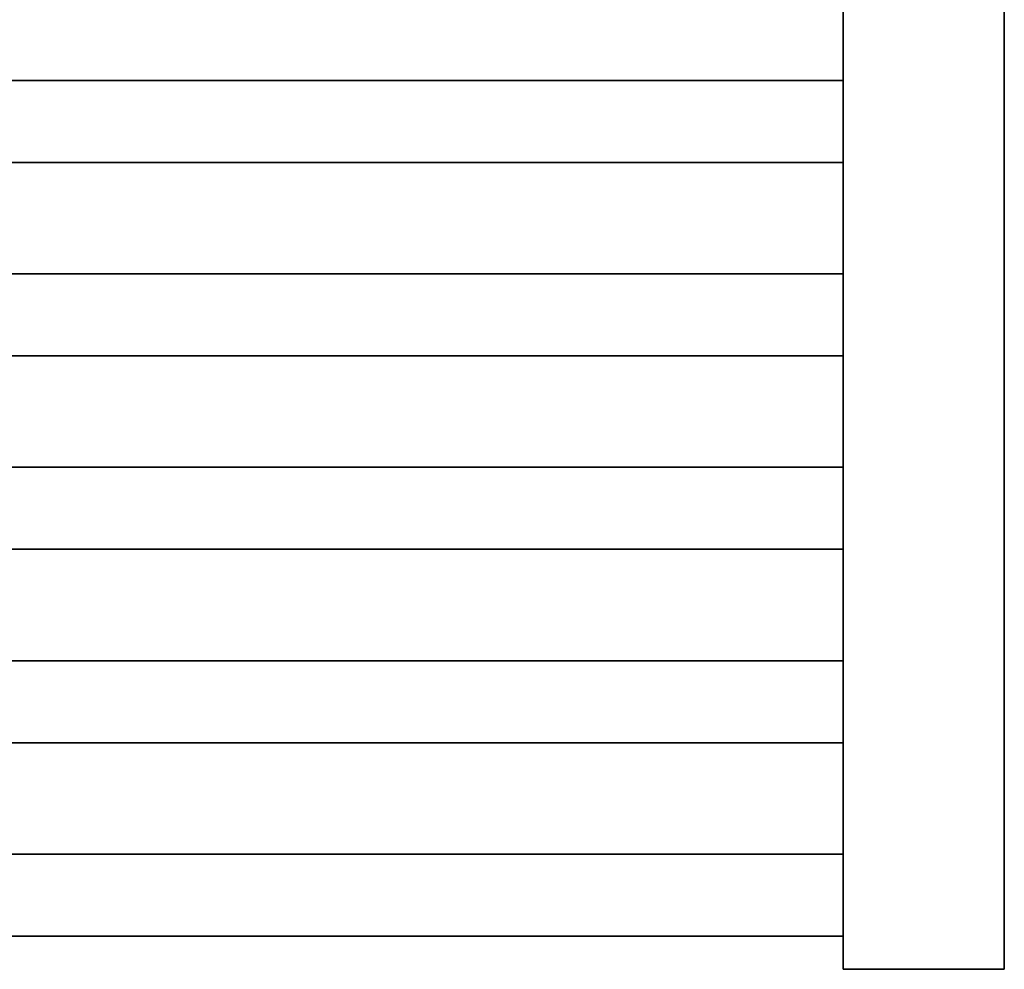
# Model space of a CAD drawing. Header units: millimetres. Extents: x -727 to 69715, y -15705 to 98123.
# Tile 243 of 256: x 53124 to 53430, y -15445 to -15151. Entities that reach past the tile are written whole.
import ezdxf

# ---------------------------------------------------------------- set-up
doc = ezdxf.new("R2010")
doc.units = ezdxf.units.MM
doc.layers.add('UT_ZAŘÍZENÍ - OT', color=3, linetype='Continuous', lineweight=35)

msp = doc.modelspace()

# ---------------------------------------------------------------- linework, layer by layer
at = {"layer": 'UT_ZAŘÍZENÍ - OT', "linetype": 'Continuous'}
for p, q in [((53379.53, -13625.32), (53379.53, -15445.32)), ((53429.53, -15445.32), (53429.53, -13625.32)), ((52879.53, -15169.6), (53379.53, -15169.6)), ((52879.53, -15169.6), (53379.53, -15169.6)), ((52879.53, -15169.6), (53379.53, -15169.6)), ((52879.53, -15169.6), (53379.53, -15169.6)), ((52879.53, -15169.6), (53379.53, -15169.6)), ((52879.53, -15169.6), (53379.53, -15169.6)), ((52879.53, -15169.6), (53379.53, -15169.6)), ((52879.53, -15169.6), (53379.53, -15169.6)), ((52879.53, -15169.6), (53379.53, -15169.6)), ((52879.53, -15169.6), (53379.53, -15169.6)), ((52879.53, -15169.6), (53379.53, -15169.6)), ((52879.53, -15169.6), (53379.53, -15169.6)), ((52879.53, -15169.6), (53379.53, -15169.6)), ((52879.53, -15169.6), (53379.53, -15169.6)), ((52879.53, -15169.6), (53379.53, -15169.6)), ((52879.53, -15169.6), (53379.53, -15169.6)), ((52879.53, -15169.6), (53379.53, -15169.6)), ((52879.53, -15169.6), (53379.53, -15169.6)), ((52879.53, -15169.6), (53379.53, -15169.6)), ((52879.53, -15169.6), (53379.53, -15169.6)), ((52879.53, -15169.6), (53379.53, -15169.6)), ((52879.53, -15169.6), (53379.53, -15169.6)), ((52879.53, -15169.6), (53379.53, -15169.6)), ((52879.53, -15169.6), (53379.53, -15169.6)), ((52879.53, -15169.6), (53379.53, -15169.6)), ((52879.53, -15169.6), (53379.53, -15169.6)), ((52879.53, -15169.6), (53379.53, -15169.6)), ((52879.53, -15169.6), (53379.53, -15169.6)), ((52879.53, -15169.6), (53379.53, -15169.6)), ((52879.53, -15169.6), (53379.53, -15169.6)), ((52879.53, -15169.6), (53379.53, -15169.6)), ((52879.53, -15169.6), (53379.53, -15169.6)), ((52879.53, -15169.6), (53379.53, -15169.6)), ((52879.53, -15169.6), (53379.53, -15169.6)), ((52879.53, -15195.05), (53379.53, -15195.05)), ((52879.53, -15195.05), (53379.53, -15195.05)), ((52879.53, -15195.05), (53379.53, -15195.05)), ((52879.53, -15195.05), (53379.53, -15195.05)), ((52879.53, -15195.05), (53379.53, -15195.05)), ((52879.53, -15195.05), (53379.53, -15195.05)), ((52879.53, -15195.05), (53379.53, -15195.05)), ((52879.53, -15195.05), (53379.53, -15195.05)), ((52879.53, -15195.05), (53379.53, -15195.05)), ((52879.53, -15195.05), (53379.53, -15195.05)), ((52879.53, -15195.05), (53379.53, -15195.05)), ((52879.53, -15195.05), (53379.53, -15195.05)), ((52879.53, -15195.05), (53379.53, -15195.05)), ((52879.53, -15195.05), (53379.53, -15195.05)), ((52879.53, -15195.05), (53379.53, -15195.05)), ((52879.53, -15195.05), (53379.53, -15195.05)), ((52879.53, -15195.05), (53379.53, -15195.05)), ((52879.53, -15195.05), (53379.53, -15195.05)), ((52879.53, -15195.05), (53379.53, -15195.05)), ((52879.53, -15195.05), (53379.53, -15195.05)), ((52879.53, -15195.05), (53379.53, -15195.05)), ((52879.53, -15195.05), (53379.53, -15195.05)), ((52879.53, -15195.05), (53379.53, -15195.05)), ((52879.53, -15195.05), (53379.53, -15195.05)), ((52879.53, -15195.05), (53379.53, -15195.05)), ((52879.53, -15195.05), (53379.53, -15195.05)), ((52879.53, -15195.05), (53379.53, -15195.05)), ((52879.53, -15195.05), (53379.53, -15195.05)), ((52879.53, -15195.05), (53379.53, -15195.05)), ((52879.53, -15195.05), (53379.53, -15195.05)), ((52879.53, -15195.05), (53379.53, -15195.05)), ((52879.53, -15195.05), (53379.53, -15195.05)), ((52879.53, -15195.05), (53379.53, -15195.05)), ((52879.53, -15195.05), (53379.53, -15195.05)), ((52879.53, -15229.6), (53379.53, -15229.6)), ((52879.53, -15229.6), (53379.53, -15229.6)), ((52879.53, -15229.6), (53379.53, -15229.6)), ((52879.53, -15229.6), (53379.53, -15229.6)), ((52879.53, -15229.6), (53379.53, -15229.6)), ((52879.53, -15229.6), (53379.53, -15229.6)), ((52879.53, -15229.6), (53379.53, -15229.6)), ((52879.53, -15229.6), (53379.53, -15229.6)), ((52879.53, -15229.6), (53379.53, -15229.6)), ((52879.53, -15229.6), (53379.53, -15229.6)), ((52879.53, -15229.6), (53379.53, -15229.6)), ((52879.53, -15229.6), (53379.53, -15229.6)), ((52879.53, -15229.6), (53379.53, -15229.6)), ((52879.53, -15229.6), (53379.53, -15229.6)), ((52879.53, -15229.6), (53379.53, -15229.6)), ((52879.53, -15229.6), (53379.53, -15229.6)), ((52879.53, -15229.6), (53379.53, -15229.6)), ((52879.53, -15229.6), (53379.53, -15229.6)), ((52879.53, -15229.6), (53379.53, -15229.6)), ((52879.53, -15229.6), (53379.53, -15229.6)), ((52879.53, -15229.6), (53379.53, -15229.6)), ((52879.53, -15229.6), (53379.53, -15229.6)), ((52879.53, -15229.6), (53379.53, -15229.6)), ((52879.53, -15229.6), (53379.53, -15229.6)), ((52879.53, -15229.6), (53379.53, -15229.6)), ((52879.53, -15229.6), (53379.53, -15229.6)), ((52879.53, -15229.6), (53379.53, -15229.6)), ((52879.53, -15229.6), (53379.53, -15229.6)), ((52879.53, -15229.6), (53379.53, -15229.6)), ((52879.53, -15229.6), (53379.53, -15229.6)), ((52879.53, -15229.6), (53379.53, -15229.6)), ((52879.53, -15229.6), (53379.53, -15229.6)), ((52879.53, -15229.6), (53379.53, -15229.6)), ((52879.53, -15229.6), (53379.53, -15229.6)), ((52879.53, -15255.05), (53379.53, -15255.05)), ((52879.53, -15255.05), (53379.53, -15255.05)), ((52879.53, -15255.05), (53379.53, -15255.05)), ((52879.53, -15255.05), (53379.53, -15255.05)), ((52879.53, -15255.05), (53379.53, -15255.05)), ((52879.53, -15255.05), (53379.53, -15255.05)), ((52879.53, -15255.05), (53379.53, -15255.05)), ((52879.53, -15255.05), (53379.53, -15255.05)), ((52879.53, -15255.05), (53379.53, -15255.05)), ((52879.53, -15255.05), (53379.53, -15255.05)), ((52879.53, -15255.05), (53379.53, -15255.05)), ((52879.53, -15255.05), (53379.53, -15255.05)), ((52879.53, -15255.05), (53379.53, -15255.05)), ((52879.53, -15255.05), (53379.53, -15255.05)), ((52879.53, -15255.05), (53379.53, -15255.05)), ((52879.53, -15255.05), (53379.53, -15255.05)), ((52879.53, -15255.05), (53379.53, -15255.05)), ((52879.53, -15255.05), (53379.53, -15255.05)), ((52879.53, -15255.05), (53379.53, -15255.05)), ((52879.53, -15255.05), (53379.53, -15255.05)), ((52879.53, -15255.05), (53379.53, -15255.05)), ((52879.53, -15255.05), (53379.53, -15255.05)), ((52879.53, -15255.05), (53379.53, -15255.05)), ((52879.53, -15255.05), (53379.53, -15255.05)), ((52879.53, -15255.05), (53379.53, -15255.05)), ((52879.53, -15255.05), (53379.53, -15255.05)), ((52879.53, -15255.05), (53379.53, -15255.05)), ((52879.53, -15255.05), (53379.53, -15255.05)), ((52879.53, -15255.05), (53379.53, -15255.05)), ((52879.53, -15255.05), (53379.53, -15255.05)), ((52879.53, -15255.05), (53379.53, -15255.05)), ((52879.53, -15255.05), (53379.53, -15255.05)), ((52879.53, -15255.05), (53379.53, -15255.05)), ((52879.53, -15255.05), (53379.53, -15255.05)), ((52879.53, -15289.6), (53379.53, -15289.6)), ((52879.53, -15289.6), (53379.53, -15289.6)), ((52879.53, -15289.6), (53379.53, -15289.6)), ((52879.53, -15289.6), (53379.53, -15289.6)), ((52879.53, -15289.6), (53379.53, -15289.6)), ((52879.53, -15289.6), (53379.53, -15289.6)), ((52879.53, -15289.6), (53379.53, -15289.6)), ((52879.53, -15289.6), (53379.53, -15289.6)), ((52879.53, -15289.6), (53379.53, -15289.6)), ((52879.53, -15289.6), (53379.53, -15289.6)), ((52879.53, -15289.6), (53379.53, -15289.6)), ((52879.53, -15289.6), (53379.53, -15289.6)), ((52879.53, -15289.6), (53379.53, -15289.6)), ((52879.53, -15289.6), (53379.53, -15289.6)), ((52879.53, -15289.6), (53379.53, -15289.6)), ((52879.53, -15289.6), (53379.53, -15289.6)), ((52879.53, -15289.6), (53379.53, -15289.6)), ((52879.53, -15289.6), (53379.53, -15289.6)), ((52879.53, -15289.6), (53379.53, -15289.6)), ((52879.53, -15289.6), (53379.53, -15289.6)), ((52879.53, -15289.6), (53379.53, -15289.6)), ((52879.53, -15289.6), (53379.53, -15289.6)), ((52879.53, -15289.6), (53379.53, -15289.6)), ((52879.53, -15289.6), (53379.53, -15289.6)), ((52879.53, -15289.6), (53379.53, -15289.6)), ((52879.53, -15289.6), (53379.53, -15289.6)), ((52879.53, -15289.6), (53379.53, -15289.6)), ((52879.53, -15289.6), (53379.53, -15289.6)), ((52879.53, -15289.6), (53379.53, -15289.6)), ((52879.53, -15289.6), (53379.53, -15289.6)), ((52879.53, -15289.6), (53379.53, -15289.6)), ((52879.53, -15289.6), (53379.53, -15289.6)), ((52879.53, -15289.6), (53379.53, -15289.6)), ((52879.53, -15289.6), (53379.53, -15289.6)), ((52879.53, -15315.05), (53379.53, -15315.05)), ((52879.53, -15315.05), (53379.53, -15315.05)), ((52879.53, -15315.05), (53379.53, -15315.05)), ((52879.53, -15315.05), (53379.53, -15315.05)), ((52879.53, -15315.05), (53379.53, -15315.05)), ((52879.53, -15315.05), (53379.53, -15315.05)), ((52879.53, -15315.05), (53379.53, -15315.05)), ((52879.53, -15315.05), (53379.53, -15315.05)), ((52879.53, -15315.05), (53379.53, -15315.05)), ((52879.53, -15315.05), (53379.53, -15315.05)), ((52879.53, -15315.05), (53379.53, -15315.05)), ((52879.53, -15315.05), (53379.53, -15315.05)), ((52879.53, -15315.05), (53379.53, -15315.05)), ((52879.53, -15315.05), (53379.53, -15315.05)), ((52879.53, -15315.05), (53379.53, -15315.05)), ((52879.53, -15315.05), (53379.53, -15315.05)), ((52879.53, -15315.05), (53379.53, -15315.05)), ((52879.53, -15315.05), (53379.53, -15315.05)), ((52879.53, -15315.05), (53379.53, -15315.05)), ((52879.53, -15315.05), (53379.53, -15315.05)), ((52879.53, -15315.05), (53379.53, -15315.05)), ((52879.53, -15315.05), (53379.53, -15315.05)), ((52879.53, -15315.05), (53379.53, -15315.05)), ((52879.53, -15315.05), (53379.53, -15315.05)), ((52879.53, -15315.05), (53379.53, -15315.05)), ((52879.53, -15315.05), (53379.53, -15315.05)), ((52879.53, -15315.05), (53379.53, -15315.05)), ((52879.53, -15315.05), (53379.53, -15315.05)), ((52879.53, -15315.05), (53379.53, -15315.05)), ((52879.53, -15315.05), (53379.53, -15315.05)), ((52879.53, -15315.05), (53379.53, -15315.05)), ((52879.53, -15315.05), (53379.53, -15315.05)), ((52879.53, -15315.05), (53379.53, -15315.05)), ((52879.53, -15315.05), (53379.53, -15315.05)), ((52879.53, -15349.6), (53379.53, -15349.6)), ((52879.53, -15349.6), (53379.53, -15349.6)), ((52879.53, -15349.6), (53379.53, -15349.6)), ((52879.53, -15349.6), (53379.53, -15349.6)), ((52879.53, -15349.6), (53379.53, -15349.6)), ((52879.53, -15349.6), (53379.53, -15349.6)), ((52879.53, -15349.6), (53379.53, -15349.6)), ((52879.53, -15349.6), (53379.53, -15349.6)), ((52879.53, -15349.6), (53379.53, -15349.6)), ((52879.53, -15349.6), (53379.53, -15349.6)), ((52879.53, -15349.6), (53379.53, -15349.6)), ((52879.53, -15349.6), (53379.53, -15349.6)), ((52879.53, -15349.6), (53379.53, -15349.6)), ((52879.53, -15349.6), (53379.53, -15349.6)), ((52879.53, -15349.6), (53379.53, -15349.6)), ((52879.53, -15349.6), (53379.53, -15349.6)), ((52879.53, -15349.6), (53379.53, -15349.6)), ((52879.53, -15349.6), (53379.53, -15349.6)), ((52879.53, -15349.6), (53379.53, -15349.6)), ((52879.53, -15349.6), (53379.53, -15349.6)), ((52879.53, -15349.6), (53379.53, -15349.6)), ((52879.53, -15349.6), (53379.53, -15349.6)), ((52879.53, -15349.6), (53379.53, -15349.6)), ((52879.53, -15349.6), (53379.53, -15349.6)), ((52879.53, -15349.6), (53379.53, -15349.6)), ((52879.53, -15349.6), (53379.53, -15349.6)), ((52879.53, -15349.6), (53379.53, -15349.6)), ((52879.53, -15349.6), (53379.53, -15349.6)), ((52879.53, -15349.6), (53379.53, -15349.6)), ((52879.53, -15349.6), (53379.53, -15349.6)), ((52879.53, -15349.6), (53379.53, -15349.6)), ((52879.53, -15349.6), (53379.53, -15349.6)), ((52879.53, -15349.6), (53379.53, -15349.6)), ((52879.53, -15349.6), (53379.53, -15349.6)), ((52879.53, -15375.05), (53379.53, -15375.05)), ((52879.53, -15375.05), (53379.53, -15375.05)), ((52879.53, -15375.05), (53379.53, -15375.05)), ((52879.53, -15375.05), (53379.53, -15375.05)), ((52879.53, -15375.05), (53379.53, -15375.05)), ((52879.53, -15375.05), (53379.53, -15375.05)), ((52879.53, -15375.05), (53379.53, -15375.05)), ((52879.53, -15375.05), (53379.53, -15375.05)), ((52879.53, -15375.05), (53379.53, -15375.05)), ((52879.53, -15375.05), (53379.53, -15375.05)), ((52879.53, -15375.05), (53379.53, -15375.05)), ((52879.53, -15375.05), (53379.53, -15375.05)), ((52879.53, -15375.05), (53379.53, -15375.05)), ((52879.53, -15375.05), (53379.53, -15375.05)), ((52879.53, -15375.05), (53379.53, -15375.05)), ((52879.53, -15375.05), (53379.53, -15375.05)), ((52879.53, -15375.05), (53379.53, -15375.05)), ((52879.53, -15375.05), (53379.53, -15375.05)), ((52879.53, -15375.05), (53379.53, -15375.05)), ((52879.53, -15375.05), (53379.53, -15375.05)), ((52879.53, -15375.05), (53379.53, -15375.05)), ((52879.53, -15375.05), (53379.53, -15375.05)), ((52879.53, -15375.05), (53379.53, -15375.05)), ((52879.53, -15375.05), (53379.53, -15375.05)), ((52879.53, -15375.05), (53379.53, -15375.05)), ((52879.53, -15375.05), (53379.53, -15375.05)), ((52879.53, -15375.05), (53379.53, -15375.05)), ((52879.53, -15375.05), (53379.53, -15375.05)), ((52879.53, -15375.05), (53379.53, -15375.05)), ((52879.53, -15375.05), (53379.53, -15375.05)), ((52879.53, -15375.05), (53379.53, -15375.05)), ((52879.53, -15375.05), (53379.53, -15375.05)), ((52879.53, -15375.05), (53379.53, -15375.05)), ((52879.53, -15375.05), (53379.53, -15375.05)), ((53379.53, -15395.32), (53379.53, -15395.32)), ((53379.53, -15409.6), (53379.53, -15404.32)), ((53379.53, -15404.32), (53379.53, -15409.6)), ((53379.53, -15409.6), (53379.53, -15404.32)), ((53379.53, -15404.32), (53379.53, -15409.6)), ((53379.53, -15409.6), (53379.53, -15404.32)), ((53379.53, -15404.32), (53379.53, -15409.6)), ((53379.53, -15409.6), (53379.53, -15404.32)), ((53379.53, -15404.32), (53379.53, -15409.6)), ((53379.53, -15409.6), (53379.53, -15404.32)), ((53379.53, -15404.32), (53379.53, -15409.6)), ((53379.53, -15409.6), (53379.53, -15404.32)), ((53379.53, -15404.32), (53379.53, -15409.6)), ((53379.53, -15409.6), (53379.53, -15404.32)), ((53379.53, -15404.32), (53379.53, -15409.6)), ((53379.53, -15409.6), (53379.53, -15404.32)), ((53379.53, -15404.32), (53379.53, -15409.6)), ((53379.53, -15409.6), (53379.53, -15404.32)), ((53379.53, -15404.32), (53379.53, -15409.6)), ((53379.53, -15409.6), (53379.53, -15404.32)), ((53379.53, -15404.32), (53379.53, -15409.6)), ((53379.53, -15409.6), (53379.53, -15404.32)), ((53379.53, -15404.32), (53379.53, -15409.6)), ((53379.53, -15409.6), (53379.53, -15404.32)), ((53379.53, -15404.32), (53379.53, -15409.6)), ((53379.53, -15409.6), (53379.53, -15404.32)), ((53379.53, -15404.32), (53379.53, -15409.6)), ((53379.53, -15409.6), (53379.53, -15404.32)), ((53379.53, -15404.32), (53379.53, -15409.6)), ((53379.53, -15409.6), (53379.53, -15404.32)), ((53379.53, -15404.32), (53379.53, -15409.6)), ((53379.53, -15409.6), (53379.53, -15404.32)), ((53379.53, -15404.32), (53379.53, -15409.6)), ((53379.53, -15409.6), (53379.53, -15404.32)), ((53379.53, -15404.32), (53379.53, -15409.6)), ((52879.53, -15409.6), (53379.53, -15409.6)), ((52879.53, -15409.6), (53379.53, -15409.6)), ((52879.53, -15409.6), (53379.53, -15409.6)), ((52879.53, -15409.6), (53379.53, -15409.6)), ((52879.53, -15409.6), (53379.53, -15409.6)), ((52879.53, -15409.6), (53379.53, -15409.6)), ((52879.53, -15409.6), (53379.53, -15409.6)), ((52879.53, -15409.6), (53379.53, -15409.6)), ((52879.53, -15409.6), (53379.53, -15409.6)), ((52879.53, -15409.6), (53379.53, -15409.6)), ((52879.53, -15409.6), (53379.53, -15409.6)), ((52879.53, -15409.6), (53379.53, -15409.6)), ((52879.53, -15409.6), (53379.53, -15409.6)), ((52879.53, -15409.6), (53379.53, -15409.6)), ((52879.53, -15409.6), (53379.53, -15409.6)), ((52879.53, -15409.6), (53379.53, -15409.6)), ((52879.53, -15409.6), (53379.53, -15409.6)), ((52879.53, -15409.6), (53379.53, -15409.6)), ((52879.53, -15409.6), (53379.53, -15409.6)), ((52879.53, -15409.6), (53379.53, -15409.6)), ((52879.53, -15409.6), (53379.53, -15409.6)), ((52879.53, -15409.6), (53379.53, -15409.6)), ((52879.53, -15409.6), (53379.53, -15409.6)), ((52879.53, -15409.6), (53379.53, -15409.6)), ((52879.53, -15409.6), (53379.53, -15409.6)), ((52879.53, -15409.6), (53379.53, -15409.6)), ((52879.53, -15409.6), (53379.53, -15409.6)), ((52879.53, -15409.6), (53379.53, -15409.6)), ((52879.53, -15409.6), (53379.53, -15409.6)), ((52879.53, -15409.6), (53379.53, -15409.6)), ((52879.53, -15409.6), (53379.53, -15409.6)), ((52879.53, -15409.6), (53379.53, -15409.6)), ((52879.53, -15409.6), (53379.53, -15409.6)), ((52879.53, -15409.6), (53379.53, -15409.6)), ((53379.53, -15422.32), (53379.53, -15409.6)), ((53379.53, -15409.6), (53379.53, -15422.32)), ((53379.53, -15422.32), (53379.53, -15409.6)), ((53379.53, -15409.6), (53379.53, -15422.32)), ((53379.53, -15422.32), (53379.53, -15409.6)), ((53379.53, -15409.6), (53379.53, -15422.32)), ((53379.53, -15422.32), (53379.53, -15409.6)), ((53379.53, -15409.6), (53379.53, -15422.32)), ((53379.53, -15422.32), (53379.53, -15409.6)), ((53379.53, -15409.6), (53379.53, -15422.32)), ((53379.53, -15422.32), (53379.53, -15409.6)), ((53379.53, -15409.6), (53379.53, -15422.32)), ((53379.53, -15422.32), (53379.53, -15409.6)), ((53379.53, -15409.6), (53379.53, -15422.32)), ((53379.53, -15422.32), (53379.53, -15409.6)), ((53379.53, -15409.6), (53379.53, -15422.32)), ((53379.53, -15422.32), (53379.53, -15409.6)), ((53379.53, -15409.6), (53379.53, -15422.32)), ((53379.53, -15422.32), (53379.53, -15409.6)), ((53379.53, -15409.6), (53379.53, -15422.32)), ((53379.53, -15422.32), (53379.53, -15409.6)), ((53379.53, -15409.6), (53379.53, -15422.32)), ((53379.53, -15422.32), (53379.53, -15409.6)), ((53379.53, -15409.6), (53379.53, -15422.32)), ((53379.53, -15422.32), (53379.53, -15409.6)), ((53379.53, -15409.6), (53379.53, -15422.32)), ((53379.53, -15422.32), (53379.53, -15409.6)), ((53379.53, -15409.6), (53379.53, -15422.32)), ((53379.53, -15422.32), (53379.53, -15409.6)), ((53379.53, -15409.6), (53379.53, -15422.32)), ((53379.53, -15422.32), (53379.53, -15409.6)), ((53379.53, -15409.6), (53379.53, -15422.32)), ((53379.53, -15422.32), (53379.53, -15409.6)), ((53379.53, -15409.6), (53379.53, -15422.32)), ((53379.53, -15422.32), (53379.53, -15435.05)), ((53379.53, -15435.05), (53379.53, -15422.32)), ((53379.53, -15422.32), (53379.53, -15435.05)), ((53379.53, -15435.05), (53379.53, -15422.32)), ((53379.53, -15422.32), (53379.53, -15435.05)), ((53379.53, -15435.05), (53379.53, -15422.32)), ((53379.53, -15422.32), (53379.53, -15435.05)), ((53379.53, -15435.05), (53379.53, -15422.32)), ((53379.53, -15422.32), (53379.53, -15435.05)), ((53379.53, -15435.05), (53379.53, -15422.32)), ((53379.53, -15422.32), (53379.53, -15435.05)), ((53379.53, -15435.05), (53379.53, -15422.32)), ((53379.53, -15422.32), (53379.53, -15435.05)), ((53379.53, -15435.05), (53379.53, -15422.32)), ((53379.53, -15422.32), (53379.53, -15435.05)), ((53379.53, -15435.05), (53379.53, -15422.32)), ((53379.53, -15422.32), (53379.53, -15435.05)), ((53379.53, -15435.05), (53379.53, -15422.32)), ((53379.53, -15422.32), (53379.53, -15435.05)), ((53379.53, -15435.05), (53379.53, -15422.32)), ((53379.53, -15422.32), (53379.53, -15435.05)), ((53379.53, -15435.05), (53379.53, -15422.32)), ((53379.53, -15422.32), (53379.53, -15435.05)), ((53379.53, -15435.05), (53379.53, -15422.32)), ((53379.53, -15422.32), (53379.53, -15435.05)), ((53379.53, -15435.05), (53379.53, -15422.32)), ((53379.53, -15422.32), (53379.53, -15435.05)), ((53379.53, -15435.05), (53379.53, -15422.32)), ((53379.53, -15422.32), (53379.53, -15435.05)), ((53379.53, -15435.05), (53379.53, -15422.32)), ((53379.53, -15422.32), (53379.53, -15435.05)), ((53379.53, -15435.05), (53379.53, -15422.32)), ((53379.53, -15422.32), (53379.53, -15435.05)), ((53379.53, -15435.05), (53379.53, -15422.32)), ((52879.53, -15435.05), (53379.53, -15435.05)), ((52879.53, -15435.05), (53379.53, -15435.05)), ((52879.53, -15435.05), (53379.53, -15435.05)), ((52879.53, -15435.05), (53379.53, -15435.05)), ((52879.53, -15435.05), (53379.53, -15435.05)), ((52879.53, -15435.05), (53379.53, -15435.05)), ((52879.53, -15435.05), (53379.53, -15435.05)), ((52879.53, -15435.05), (53379.53, -15435.05)), ((52879.53, -15435.05), (53379.53, -15435.05)), ((52879.53, -15435.05), (53379.53, -15435.05)), ((52879.53, -15435.05), (53379.53, -15435.05)), ((52879.53, -15435.05), (53379.53, -15435.05)), ((52879.53, -15435.05), (53379.53, -15435.05)), ((52879.53, -15435.05), (53379.53, -15435.05)), ((52879.53, -15435.05), (53379.53, -15435.05)), ((52879.53, -15435.05), (53379.53, -15435.05)), ((52879.53, -15435.05), (53379.53, -15435.05)), ((52879.53, -15435.05), (53379.53, -15435.05)), ((52879.53, -15435.05), (53379.53, -15435.05)), ((52879.53, -15435.05), (53379.53, -15435.05)), ((52879.53, -15435.05), (53379.53, -15435.05)), ((52879.53, -15435.05), (53379.53, -15435.05)), ((52879.53, -15435.05), (53379.53, -15435.05)), ((52879.53, -15435.05), (53379.53, -15435.05)), ((52879.53, -15435.05), (53379.53, -15435.05)), ((52879.53, -15435.05), (53379.53, -15435.05)), ((52879.53, -15435.05), (53379.53, -15435.05)), ((52879.53, -15435.05), (53379.53, -15435.05)), ((52879.53, -15435.05), (53379.53, -15435.05)), ((52879.53, -15435.05), (53379.53, -15435.05)), ((52879.53, -15435.05), (53379.53, -15435.05)), ((52879.53, -15435.05), (53379.53, -15435.05)), ((52879.53, -15435.05), (53379.53, -15435.05)), ((52879.53, -15435.05), (53379.53, -15435.05)), ((53379.53, -15435.05), (53379.53, -15440.32)), ((53379.53, -15440.32), (53379.53, -15435.05)), ((53379.53, -15435.05), (53379.53, -15440.32)), ((53379.53, -15440.32), (53379.53, -15435.05)), ((53379.53, -15435.05), (53379.53, -15440.32)), ((53379.53, -15440.32), (53379.53, -15435.05)), ((53379.53, -15435.05), (53379.53, -15440.32)), ((53379.53, -15440.32), (53379.53, -15435.05)), ((53379.53, -15435.05), (53379.53, -15440.32)), ((53379.53, -15440.32), (53379.53, -15435.05)), ((53379.53, -15435.05), (53379.53, -15440.32)), ((53379.53, -15440.32), (53379.53, -15435.05)), ((53379.53, -15435.05), (53379.53, -15440.32)), ((53379.53, -15440.32), (53379.53, -15435.05)), ((53379.53, -15435.05), (53379.53, -15440.32)), ((53379.53, -15440.32), (53379.53, -15435.05)), ((53379.53, -15435.05), (53379.53, -15440.32)), ((53379.53, -15440.32), (53379.53, -15435.05)), ((53379.53, -15435.05), (53379.53, -15440.32)), ((53379.53, -15440.32), (53379.53, -15435.05)), ((53379.53, -15435.05), (53379.53, -15440.32)), ((53379.53, -15440.32), (53379.53, -15435.05)), ((53379.53, -15435.05), (53379.53, -15440.32)), ((53379.53, -15440.32), (53379.53, -15435.05)), ((53379.53, -15435.05), (53379.53, -15440.32)), ((53379.53, -15440.32), (53379.53, -15435.05)), ((53379.53, -15435.05), (53379.53, -15440.32)), ((53379.53, -15440.32), (53379.53, -15435.05)), ((53379.53, -15435.05), (53379.53, -15440.32)), ((53379.53, -15440.32), (53379.53, -15435.05)), ((53379.53, -15435.05), (53379.53, -15440.32)), ((53379.53, -15440.32), (53379.53, -15435.05)), ((53379.53, -15435.05), (53379.53, -15440.32)), ((53379.53, -15440.32), (53379.53, -15435.05)), ((53379.53, -15445.32), (53429.53, -15445.32))]:
    msp.add_line(p, q, dxfattribs=at)

doc.saveas('drawing.dxf')
